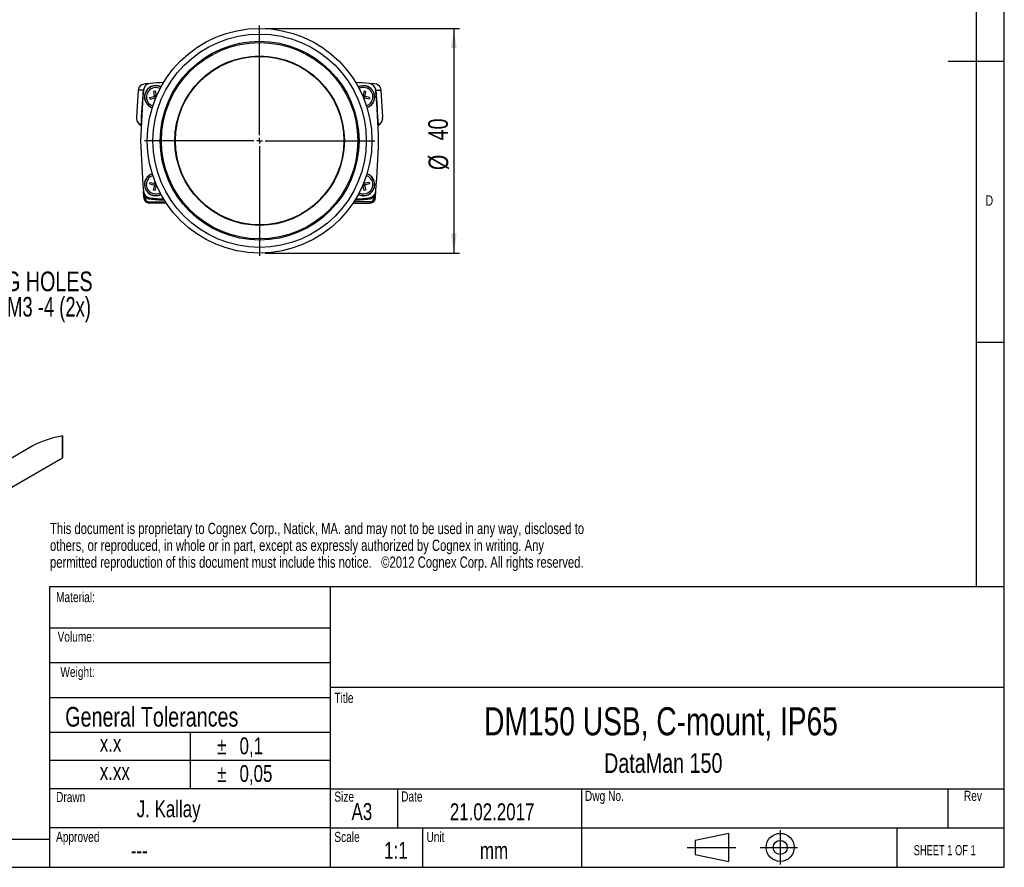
# Model space of a CAD drawing. Extents: x 5 to 415, y 5 to 292.
# Tile 25 of 29: x 240 to 415, y 5 to 156. Entities that reach past the tile are written whole.
import ezdxf

# ---------------------------------------------------------------- set-up
doc = ezdxf.new("R2010")
doc.units = 0
doc.linetypes.add('CENTERX2', pattern=[20.32, 12.7, -2.54, 2.54, -2.54])
doc.layers.get('0').update_dxf_attribs({"linetype": 'CONTINUOUS'})
doc.styles.add('SLDTEXTSTYLE0', font='TXT', dxfattribs={"width": 0.75})
doc.styles.add('SLDTEXTSTYLE1', font='TXT', dxfattribs={"width": 0.6875})
doc.styles.add('SLDTEXTSTYLE2', font='TXT', dxfattribs={"width": 0.7})
doc.dimstyles.new('SLDDIMSTYLE2', dxfattribs={"dimtxt": 3.5, "dimasz": 3.5, "dimexe": 0, "dimexo": 0.0625, "dimgap": 0.875, "dimtad": 1, "dimrnd": 1e-09, "dimzin": 12, "dimtxsty": 'SLDTEXTSTYLE0', "dimsah": 1, "dimcen": 0.09, "dimazin": 3, "dimtfac": 1, "dimtofl": 0, "dimtmove": 0, "dimatfit": 3, "dimtolj": 1, "dimtzin": 12})

# ---------------------------------------------------------------- blocks, each defined once
blk = doc.blocks.new('SW_NOTE_0')
at = {"color": 0, "linetype": 'CONTINUOUS', "char_height": 3, "attachment_point": 1, "style": 'SLDTEXTSTYLE0'}
for s, insert in [('%%p', (0, 3.87)), ('0,1', (3.98, 3.87))]:
    blk.add_mtext(s, dxfattribs=dict(at, insert=insert))
blk = doc.blocks.new('SW_NOTE_1')
at = {"color": 0, "linetype": 'CONTINUOUS', "char_height": 3, "attachment_point": 1, "style": 'SLDTEXTSTYLE0'}
for s, insert in [('%%p', (0, 3.87)), ('0,05', (3.98, 3.87))]:
    blk.add_mtext(s, dxfattribs=dict(at, insert=insert))
blk = doc.blocks.new('SW_NOTE_2')
at = {"color": 0, "linetype": 'CONTINUOUS', "char_height": 2, "attachment_point": 1, "style": 'SLDTEXTSTYLE0'}
for s, insert in [('This document is proprietary to Cognex Corp., Natick, MA. and may not to be used in any way, disclosed to', (0, 2.58)), ('others, or reproduced, in whole or in part, except as expressly authorized by Cognex in writing. Any', (0, -0.42)), ('permitted reproduction of this document must include this notice.   ©2012 Cognex Corp. All rights reserved.', (0, -3.42))]:
    blk.add_mtext(s, dxfattribs=dict(at, insert=insert))
blk = doc.blocks.new('_D_1')
at = {"color": 7, "linetype": 'CONTINUOUS'}
for p, q in [((283.39, 154.39), (317.98, 154.39)), ((316.98, 154.39), (316.98, 114.39)), ((283.39, 114.39), (317.98, 114.39))]:
    blk.add_line(p, q, dxfattribs=at)
for points in [[(316.98, 154.39), (316.48, 150.89), (317.48, 150.89)], [(316.98, 114.39), (317.48, 117.89), (316.48, 117.89)]]:
    blk.add_solid(points, dxfattribs=at)
at = {"color": 7, "linetype": 'CONTINUOUS', "char_height": 3.5, "attachment_point": 1, "rotation": 90, "style": 'SLDTEXTSTYLE0'}
for s, insert in [('40', (312.41, 134.44)), ('%%c', (312.47, 129.16))]:
    blk.add_mtext(s, dxfattribs=dict(at, insert=insert))
blk = doc.blocks.new('SW_CENTERMARKSYMBOL_4')
at = {"color": 0, "linetype": 'CONTINUOUS'}
for p, q in [((0, 1), (0, 20.5)), ((-1, 0), (-20.5, 0)), ((0, 0), (-0.5, 0)), ((0, 0), (0, 0.5)), ((0, 0), (0, -0.5)), ((0, 0), (0.5, 0)), ((1, 0), (20.5, 0)), ((0, -1), (0, -20.5))]:
    blk.add_line(p, q, dxfattribs=at)
blk = doc.blocks.new('SW_NOTE_7')
at = {"color": 0, "linetype": 'CONTINUOUS', "char_height": 3.5, "attachment_point": 3}
for s, insert, style in [('MOUNTING HOLES', (41.19, 1.77), 'SLDTEXTSTYLE0'), ('M3 -4 (2x)', (40.89, -2.75), 'SLDTEXTSTYLE2')]:
    blk.add_mtext(s, dxfattribs=dict(at, insert=insert, style=style))

msp = doc.modelspace()

# ---------------------------------------------------------------- linework, layer by layer
at = {"color": 7, "linetype": 'CONTINUOUS'}
for p, q in [((415, 5), (415, 292)), ((409.996, 287), (409.996, 55)), ((415, 148.5), (405, 148.5)), ((260.763, 143.376), (260.451, 138.555)), ((261.646, 143.376), (260.752, 143.376)), ((262.835, 142.094), (263.537, 142.258)), ((262.903, 141.802), (262.835, 142.094)), ((263.505, 143.173), (263.797, 143.241)), ((264.001, 142.367), (263.709, 142.299)), ((263.709, 142.299), (263.778, 142.006)), ((263.862, 142.203), (263.709, 142.299)), ((263.738, 142.174), (263.862, 142.203)), ((263.873, 142.16), (263.748, 142.131)), ((263.873, 142.16), (263.778, 142.006)), ((263.778, 142.006), (263.911, 142.038)), ((263.797, 143.241), (263.961, 142.539)), ((263.862, 142.203), (263.833, 142.328)), ((263.902, 142.035), (263.873, 142.16)), ((263.877, 142.338), (263.906, 142.214)), ((264.001, 142.367), (263.906, 142.214)), ((263.906, 142.214), (263.993, 142.234)), ((263.971, 142.183), (263.917, 142.17)), ((263.917, 142.17), (263.934, 142.094)), ((263.956, 142.145), (263.917, 142.17)), ((264.019, 142.293), (264.001, 142.367)), ((300.778, 142.367), (300.71, 142.383)), ((300.778, 142.367), (300.76, 142.293)), ((301.07, 142.299), (300.778, 142.367)), ((300.778, 142.367), (300.873, 142.214)), ((300.786, 142.234), (300.873, 142.214)), ((300.862, 142.17), (300.807, 142.183)), ((300.982, 143.241), (300.818, 142.539)), ((300.823, 142.145), (300.862, 142.17)), ((300.845, 142.094), (300.862, 142.17)), ((300.868, 142.038), (301.001, 142.006)), ((300.873, 142.214), (300.902, 142.338)), ((300.906, 142.16), (300.877, 142.035)), ((300.906, 142.16), (301.001, 142.006)), ((301.03, 142.131), (300.906, 142.16)), ((300.946, 142.328), (300.917, 142.203)), ((300.917, 142.203), (301.07, 142.299)), ((300.917, 142.203), (301.041, 142.174)), ((300.982, 143.241), (301.274, 143.173)), ((301.001, 142.006), (301.07, 142.299)), ((301.274, 143.173), (301.11, 142.471)), ((301.944, 142.094), (301.242, 142.258)), ((301.944, 142.094), (301.876, 141.802)), ((303.133, 143.376), (304.026, 143.376)), ((304.328, 138.555), (304.015, 143.376)), ((262.903, 141.802), (263.605, 141.966)), ((301.876, 141.802), (301.174, 141.966)), ((260.489, 138.592), (260.475, 138.461)), ((304.311, 138.396), (304.314, 138.442)), ((262.835, 126.679), (262.903, 126.971)), ((262.835, 126.679), (263.537, 126.515)), ((262.903, 126.971), (263.605, 126.807)), ((263.505, 125.6), (263.669, 126.302)), ((263.778, 126.767), (263.709, 126.475)), ((263.862, 126.57), (263.709, 126.475)), ((263.709, 126.475), (264.001, 126.406)), ((263.862, 126.57), (263.738, 126.599)), ((263.748, 126.643), (263.873, 126.614)), ((263.911, 126.736), (263.778, 126.767)), ((263.873, 126.614), (263.778, 126.767)), ((263.833, 126.446), (263.862, 126.57)), ((263.873, 126.614), (263.902, 126.738)), ((263.906, 126.56), (263.877, 126.435)), ((264.001, 126.406), (263.906, 126.56)), ((263.993, 126.539), (263.906, 126.56)), ((263.934, 126.679), (263.917, 126.603)), ((263.956, 126.628), (263.917, 126.603)), ((263.917, 126.603), (263.971, 126.591)), ((264.001, 126.406), (264.019, 126.48)), ((300.778, 126.406), (300.718, 126.392)), ((300.76, 126.48), (300.778, 126.406)), ((300.778, 126.406), (300.873, 126.56)), ((300.778, 126.406), (301.07, 126.475)), ((300.873, 126.56), (300.786, 126.539)), ((300.807, 126.591), (300.862, 126.603)), ((300.823, 126.628), (300.862, 126.603)), ((300.862, 126.603), (300.845, 126.679)), ((301.001, 126.767), (300.868, 126.736)), ((300.902, 126.435), (300.873, 126.56)), ((300.877, 126.738), (300.906, 126.614)), ((300.906, 126.614), (301.001, 126.767)), ((300.906, 126.614), (301.03, 126.643)), ((301.041, 126.599), (300.917, 126.57)), ((300.917, 126.57), (301.07, 126.475)), ((300.917, 126.57), (300.946, 126.446)), ((301.07, 126.475), (301.001, 126.767)), ((301.876, 126.971), (301.174, 126.807)), ((301.944, 126.679), (301.242, 126.515)), ((301.876, 126.971), (301.944, 126.679)), ((261.751, 124.252), (261.711, 125.393)), ((263.797, 125.532), (263.505, 125.6)), ((263.797, 125.532), (263.961, 126.234)), ((300.982, 125.532), (300.818, 126.234)), ((301.274, 125.6), (300.982, 125.532)), ((303.028, 124.252), (303.068, 125.393)), ((261.962, 124.416), (261.968, 124.252)), ((265.752, 123.287), (262.75, 123.287)), ((299.026, 123.287), (302.029, 123.287)), ((302.816, 124.416), (302.811, 124.252)), ((410, 98.5), (415, 98.5)), ((247.318, 78.27), (247.318, 81.82)), ((241.869, 79.972), (235.388, 76.23)), ((237.453, 72.226), (247.305, 77.914)), ((245, 55), (415, 55)), ((245, 55), (245, 5)), ((295, 37), (295, 55)), ((295, 47.6), (245, 47.6)), ((295, 41.4), (245, 41.4)), ((415, 37), (295, 37)), ((295, 5), (295, 37)), ((295, 35.2), (245, 35.2)), ((295, 29), (245, 29)), ((270, 29), (270, 19)), ((295, 24), (245, 24)), ((295, 19), (245, 19)), ((295, 19), (415, 19)), ((306.933, 19), (306.933, 12)), ((339.723, 19), (339.723, 5)), ((405, 12), (405, 19)), ((295, 12), (245, 12)), ((295, 12), (415, 12)), ((311.412, 12), (311.412, 5)), ((365.964, 11.049), (359.964, 9.799)), ((365.964, 6.049), (365.964, 11.049)), ((395.939, 5), (395.939, 12)), ((9.996, 10), (245, 10)), ((359.964, 9.799), (359.964, 7.299)), ((359.964, 7.299), (365.964, 6.049)), ((5, 5), (415, 5))]:
    msp.add_line(p, q, dxfattribs=at)
at = {"color": 8, "linetype": 'CONTINUOUS'}
for p, q in [((262.768, 123.48), (265.625, 123.48)), ((302.011, 123.48), (299.154, 123.48))]:
    msp.add_line(p, q, dxfattribs=at)
at = {"color": 7, "linetype": 'CENTERX2'}
for p, q in [((375.095, 11.595), (375.095, 5.503)), ((358.55, 8.549), (367.183, 8.549)), ((371.504, 8.549), (378.176, 8.549))]:
    msp.add_line(p, q, dxfattribs=at)
at = {"color": 7, "linetype": 'CONTINUOUS', "flags": 128}
for points in [[(262.897, 144.566), (262.137, 144.501), (261.753, 144.465), (261.41, 144.36), (261.133, 144.177), (260.93, 143.942), (260.735, 143.376)], [(304.044, 143.376), (303.903, 143.851), (303.746, 144.076), (303.516, 144.277), (303.197, 144.427), (302.797, 144.488), (301.881, 144.566)], [(261.646, 143.376), (261.646, 143.376), (261.66, 143.474)], [(263.669, 142.471), (263.525, 143.085), (263.505, 143.173)], [(263.537, 142.258), (263.683, 142.292), (263.709, 142.299)], [(263.709, 142.299), (263.688, 142.391), (263.669, 142.471)], [(264.001, 142.367), (263.98, 142.459), (263.961, 142.539)], [(300.818, 142.539), (300.784, 142.393), (300.778, 142.367)], [(301.11, 142.471), (301.076, 142.325), (301.07, 142.299)], [(301.242, 142.258), (301.096, 142.292), (301.07, 142.299)], [(303.133, 143.376), (303.133, 143.376), (303.119, 143.474)], [(263.605, 141.966), (263.751, 142), (263.778, 142.006)], [(263.818, 141.834), (263.784, 141.98), (263.778, 142.006)], [(301.001, 142.006), (300.98, 141.914), (300.961, 141.834)], [(301.174, 141.966), (301.028, 142), (301.001, 142.006)], [(263.537, 126.515), (263.683, 126.481), (263.709, 126.475)], [(263.605, 126.807), (263.751, 126.773), (263.778, 126.767)], [(263.669, 126.302), (263.703, 126.448), (263.709, 126.475)], [(263.778, 126.767), (263.799, 126.859), (263.818, 126.939)], [(263.961, 126.234), (263.995, 126.38), (264.001, 126.406)], [(300.778, 126.406), (300.799, 126.314), (300.818, 126.234)], [(300.961, 126.939), (300.995, 126.793), (301.001, 126.767)], [(301.174, 126.807), (301.028, 126.773), (301.001, 126.767)], [(301.242, 126.515), (301.096, 126.481), (301.07, 126.475)], [(301.07, 126.475), (301.091, 126.382), (301.11, 126.302)], [(301.11, 126.302), (301.253, 125.689), (301.274, 125.6)]]:
    msp.add_lwpolyline(points, dxfattribs=at)
at = {"color": 7, "linetype": 'CONTINUOUS'}
for centre, radius in [((282.389, 134.387), 20), ((282.389, 134.387), 19), ((282.389, 134.387), 17.7), ((282.389, 134.387), 17.488), ((282.389, 134.387), 15.088), ((282.389, 134.387), 15), ((375.095, 8.549), 2.5), ((375.095, 8.549), 1.25)]:
    msp.add_circle(centre, radius, dxfattribs=at)
for centre, radius, start, end in [((263.007, 143.271), 1.3, 94.81953, 175.36077), ((263.889, 142.187), 2, 62.07373, 252.20359), ((282.389, -86.613), 232, 94.2275, 94.81953), ((282.389, -86.613), 232, 85.18047, 85.7725), ((300.889, 142.187), 2, 76.83639, 117.92627), ((300.889, 142.187), 2, 287.79641, 76.83639), ((301.772, 143.271), 1.3, 4.63923, 85.18047), ((456.57, 127.564), 195.5, 175.36077, 178), ((456.659, 127.658), 195.647, 175.39185, 177.2158), ((261.574, 143.27), 0.128, 358.64962, 56.37823), ((261.596, 143.378), 0.115, 359.14411, 56.34905), ((263.889, 142.187), 0.36, 127.78792, 168.53929), ((263.889, 142.187), 0.36, 54.26954, 78.53929), ((300.889, 142.187), 0.36, 101.46071, 125.73046), ((300.889, 142.187), 0.36, 11.46071, 52.21208), ((303.183, 143.378), 0.115, 123.65095, 180.85589), ((108.208, 127.564), 195.5, 2, 4.63923), ((303.205, 143.27), 0.128, 123.97571, 181.32214), ((108.119, 127.658), 195.647, 2.7842, 4.60815), ((263.889, 142.187), 0.36, 217.78792, 258.53929), ((300.889, 142.187), 0.36, 281.46071, 322.21208), ((302.876, 138.423), 1.424, 297.59449, 6.80962), ((262.143, 138.536), 1.682, 182.83406, 238.83235), ((261.178, 137.057), 0.123, 0.62932, 57.87609), ((261.243, 137.038), 0.0613, 19.24775, 65.42492), ((303.601, 137.057), 0.123, 122.12391, 179.37068), ((303.566, 137.019), 0.0965, 105.55664, 156.20907), ((302.672, 138.519), 1.647, 300.34957, 353.3725), ((456.57, 141.209), 195.5, 182, 184.63923), ((108.208, 141.209), 195.5, 355.36077, 358), ((263.889, 126.587), 2, 107.79641, 256.83639), ((300.889, 126.587), 2, 242.07373, 72.20359), ((263.889, 126.587), 0.36, 191.46071, 232.21208), ((263.889, 126.587), 0.36, 101.46071, 142.21208), ((263.889, 126.587), 0.36, 281.46071, 305.73046), ((300.889, 126.587), 0.36, 234.26954, 258.53929), ((300.889, 126.587), 0.36, 37.78792, 78.53929), ((300.889, 126.587), 0.36, 307.78792, 348.53929), ((261.511, 125.386), 0.2, 2, 4.63788), ((261.579, 125.387), 0.133, 0.7433, 4.617), ((263.007, 125.502), 1.3, 184.63923, 265.18047), ((261.042, 125.351), 0.67, 3.22051, 3.59296), ((264.177, 125.506), 2.469, 182.74462, 206.21777), ((262.444, 124.036), 0.613, 122.23116, 141.71583), ((263.889, 126.587), 2, 256.83639, 297.92627), ((301.772, 125.502), 1.3, 274.81953, 355.36077), ((302.335, 124.036), 0.613, 38.28417, 57.76884), ((300.602, 125.506), 2.469, 333.78223, 357.25538), ((303.268, 125.386), 0.2, 175.36212, 178), ((303.2, 125.387), 0.133, 175.383, 179.2567), ((303.737, 125.351), 0.67, 176.40704, 176.77949), ((261.859, 125.72), 1.472, 265.7673, 274.2327), ((262.75, 124.287), 1, 182, 270), ((262.989, 125.509), 1.5, 226.80367, 265.18047), ((262.768, 124.28), 0.8, 182, 270), ((262.207, 123.433), 0.562, 344.91647, 4.76995), ((263.415, 124.016), 0.552, 159.72306, 180.09532), ((282.389, 355.387), 232, 265.18047, 265.7725), ((282.389, 355.387), 232, 274.22863, 274.81953), ((301.363, 124.016), 0.552, 359.90468, 20.27694), ((301.79, 125.509), 1.5, 274.81953, 313.19633), ((302.571, 123.433), 0.562, 175.23005, 195.08353), ((302.011, 124.28), 0.8, 270, 358), ((302.029, 124.287), 1, 270, 358), ((302.919, 125.72), 1.472, 265.7673, 274.2327)]:
    msp.add_arc(centre, radius, start, end, dxfattribs=at)
at = {"color": 8, "linetype": 'CONTINUOUS'}
for centre, radius, start, end in [((263.889, 142.187), 1.979, 103.16361, 252.19697), ((263.889, 142.187), 1.674, 62.10973, 252.16759), ((263.889, 142.187), 1.979, 62.08035, 103.16361), ((300.889, 142.187), 1.979, 287.80303, 117.91965), ((300.889, 142.187), 1.674, 76.83639, 117.89027), ((300.889, 142.187), 1.674, 287.83241, 76.83639), ((261.881, 138.416), 1.407, 178.13944, 243.04799), ((261.316, 137.151), 0.0729, 171.85509, 231.62613), ((303.463, 137.151), 0.0726, 307.48554, 8.23116), ((263.889, 126.587), 1.979, 107.80303, 297.91965), ((263.889, 126.587), 1.674, 107.83241, 256.83639), ((300.889, 126.587), 1.674, 242.10973, 72.16759), ((300.889, 126.587), 1.979, 283.16361, 72.19697), ((263.889, 126.587), 1.674, 256.83639, 297.89027), ((300.889, 126.587), 1.979, 242.08035, 283.16361), ((282.372, 355.394), 232.2, 265.18047, 265.81149), ((282.407, 355.394), 232.2, 274.18851, 274.81953)]:
    msp.add_arc(centre, radius, start, end, dxfattribs=at)
at = {"color": 7, "linetype": 'CONTINUOUS'}
for centre, major_axis, ratio, start_param, end_param in [((245.86, 79.678), (5.624, 1.572), 0.304066, 1.224842, 2.2713212), ((247.325, 80.523), (0.02, 2.609), 0.0075642, 1.0509231, 3.6701913)]:
    msp.add_ellipse(centre, major_axis=major_axis, ratio=ratio, start_param=start_param, end_param=end_param, dxfattribs=at)

# ---------------------------------------------------------------- block references
for name, p in [('SW_CENTERMARKSYMBOL_4', (282.389, 134.387)), ('SW_NOTE_7', (211.463, 109.322)), ('SW_NOTE_2', (245.063, 63.761)), ('SW_NOTE_0', (274.835, 24.253)), ('SW_NOTE_1', (274.835, 19.333))]:
    msp.add_blockref(name, p, dxfattribs=at)

# ---------------------------------------------------------------- texts
for s, insert, char_height, attachment_point, style in [('D', (411.667, 124.668), 1.852, 1, 'SLDTEXTSTYLE0'), ('Material:', (246.141, 54.015), 1.8, 1, 'SLDTEXTSTYLE0'), ('Volume:', (246.407, 46.978), 1.8, 1, 'SLDTEXTSTYLE0'), ('Weight:', (246.909, 40.696), 1.8, 1, 'SLDTEXTSTYLE0'), ('Title', (295.696, 36.079), 1.8, 1, 'SLDTEXTSTYLE0'), ('General Tolerances', (247.775, 33.557), 3.5, 1, 'SLDTEXTSTYLE0'), ('DM150 USB, C-mount, IP65', (353.869, 33.5), 5, 2, 'SLDTEXTSTYLE0'), ('x.x', (253.933, 28.565), 3, 1, 'SLDTEXTSTYLE0'), ('DataMan 150', (354.27, 25.311), 3.5, 2, 'SLDTEXTSTYLE0'), ('x.xx', (253.933, 23.542), 3, 1, 'SLDTEXTSTYLE0'), ('Drawn', (246.141, 18.427), 1.8, 1, 'SLDTEXTSTYLE0'), ('Size', (295.696, 18.486), 1.8, 1, 'SLDTEXTSTYLE0'), ('Date', (307.588, 18.513), 1.8, 1, 'SLDTEXTSTYLE0'), ('Dwg No.', (340.326, 18.626), 1.8, 1, 'SLDTEXTSTYLE0'), ('Rev', (407.811, 18.626), 1.8, 1, 'SLDTEXTSTYLE0'), ('J. Kallay', (266.188, 16.914), 3, 2, 'SLDTEXTSTYLE0'), ('A3', (300.604, 16.431), 3, 2, 'SLDTEXTSTYLE0'), ('21.02.2017', (323.793, 16.385), 3, 2, 'SLDTEXTSTYLE0'), ('Approved', (246.141, 11.334), 1.8, 1, 'SLDTEXTSTYLE0'), ('Scale', (295.696, 11.309), 1.8, 1, 'SLDTEXTSTYLE0'), ('Unit', (312.098, 11.309), 1.8, 1, 'SLDTEXTSTYLE0'), ('1:1', (306.664, 9.534), 3, 2, 'SLDTEXTSTYLE0'), ('mm', (321.623, 9.488), 3, 1, 'SLDTEXTSTYLE0'), ('SHEET 1 OF 1', (398.868, 8.945), 1.8, 1, 'SLDTEXTSTYLE1'), ('---', (260.949, 9.488), 3, 2, 'SLDTEXTSTYLE0')]:
    msp.add_mtext(s, dxfattribs=dict(at, insert=insert, char_height=char_height, attachment_point=attachment_point, style=style))

# ---------------------------------------------------------------- dimensions: what is measured, and where the dimension line sits
dim = msp.add_linear_dim(base=(316.978, 114.387), p1=(282.389, 154.387), p2=(282.389, 114.387), angle=90, text='%%c<>', dimstyle='SLDDIMSTYLE2', dxfattribs=at)
dim.commit()
dim.dimension.update_dxf_attribs({"geometry": '_D_1', "text_midpoint": (316.978, 134.387), "dimtype": 160})

doc.saveas('drawing.dxf')
